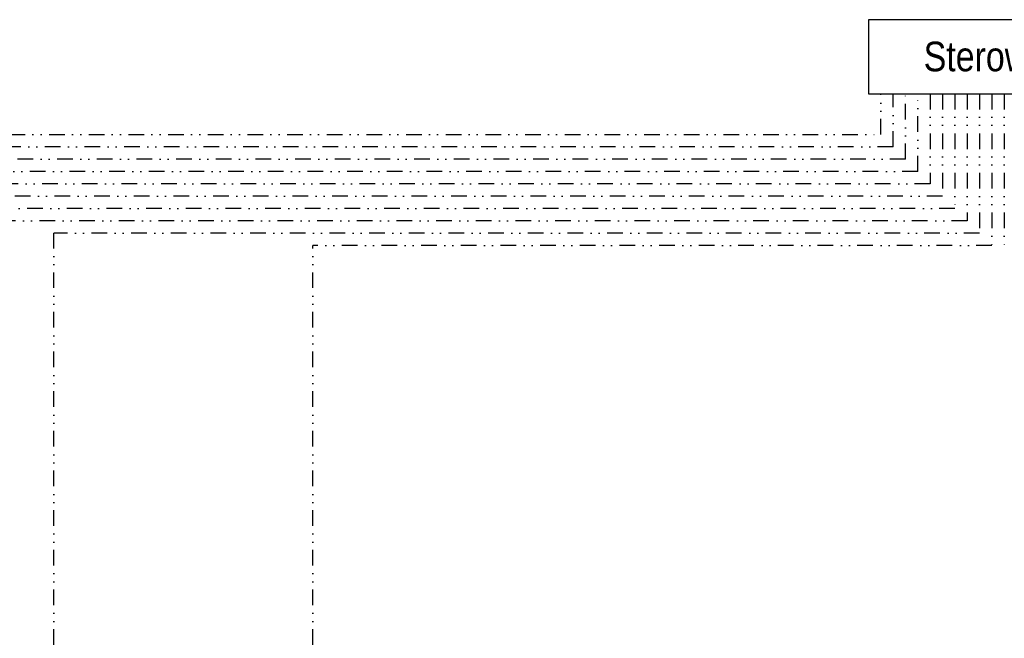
# Model space of a CAD drawing. Header units: centimetres. Extents: x 22052 to 56535, y 76485 to 78519.
# Tile 229 of 235: x 54233 to 54632, y 77935 to 78185. Entities that reach past the tile are written whole.
import ezdxf

# ---------------------------------------------------------------- set-up
doc = ezdxf.new("R2010")
doc.units = ezdxf.units.CM
doc.linetypes.add('DIVIDE2', pattern=[15.875, 6.35, -3.175, 0, -3.175, 0, -3.175])
doc.layers.add('IS_sygnał', color=210, linetype='DIVIDE2', lineweight=25)
doc.layers.add('Tekst', color=7, linetype='Continuous', lineweight=15)
doc.styles.add('styl1', font='ARIALN.TTF')

msp = doc.modelspace()

# ---------------------------------------------------------------- linework, layer by layer
at = {"layer": 'IS_sygnał'}
for p, q in [((54581.97, 78138.72), (54581.97, 78155.32)), ((54586.97, 78133.72), (54586.97, 78155.32)), ((54591.97, 78128.72), (54591.97, 78155.32)), ((54596.97, 78123.72), (54596.97, 78155.32)), ((54601.97, 78155.32), (54601.97, 78118.72)), ((54606.97, 78155.32), (54606.97, 78113.72)), ((54611.97, 78155.32), (54611.97, 78108.72)), ((54616.97, 78155.32), (54616.97, 78103.72)), ((54621.97, 78155.32), (54621.97, 78098.72)), ((54626.97, 78155.32), (54626.97, 78093.72)), ((54631.97, 78155.32), (54631.97, 78093.72)), ((53505.37, 78138.72), (54581.97, 78138.72)), ((54586.97, 78133.72), (53520.37, 78133.72)), ((54591.97, 78128.72), (53713.03, 78128.72)), ((54596.97, 78123.72), (53905.69, 78123.72)), ((54601.97, 78118.72), (54105.33, 78118.72)), ((54606.97, 78113.72), (54110.33, 78113.72)), ((54611.97, 78108.72), (54115.33, 78108.72)), ((54616.97, 78103.72), (54141.72, 78103.72)), ((54621.97, 78098.72), (54246.72, 78098.72)), ((54246.72, 77899.72), (54246.72, 78098.72)), ((54626.97, 78093.72), (54351.72, 78093.72)), ((54351.72, 77899.72), (54351.72, 78093.72))]:
    msp.add_line(p, q, dxfattribs=at)
at = {"layer": 'IS_sygnał', "linetype": 'ByBlock'}
msp.add_lwpolyline([(54576.97, 78185.32), (54576.97, 78155.32), (54681.97, 78155.32), (54681.97, 78185.32)], close=True, dxfattribs=at)

# ---------------------------------------------------------------- texts
at = {"layer": 'Tekst', "insert": (54629.47, 78170.32), "char_height": 12, "width": 105, "attachment_point": 5, "style": 'styl1'}
msp.add_mtext('\\pxqc;Sterownik', dxfattribs=at)

doc.saveas('drawing.dxf')
